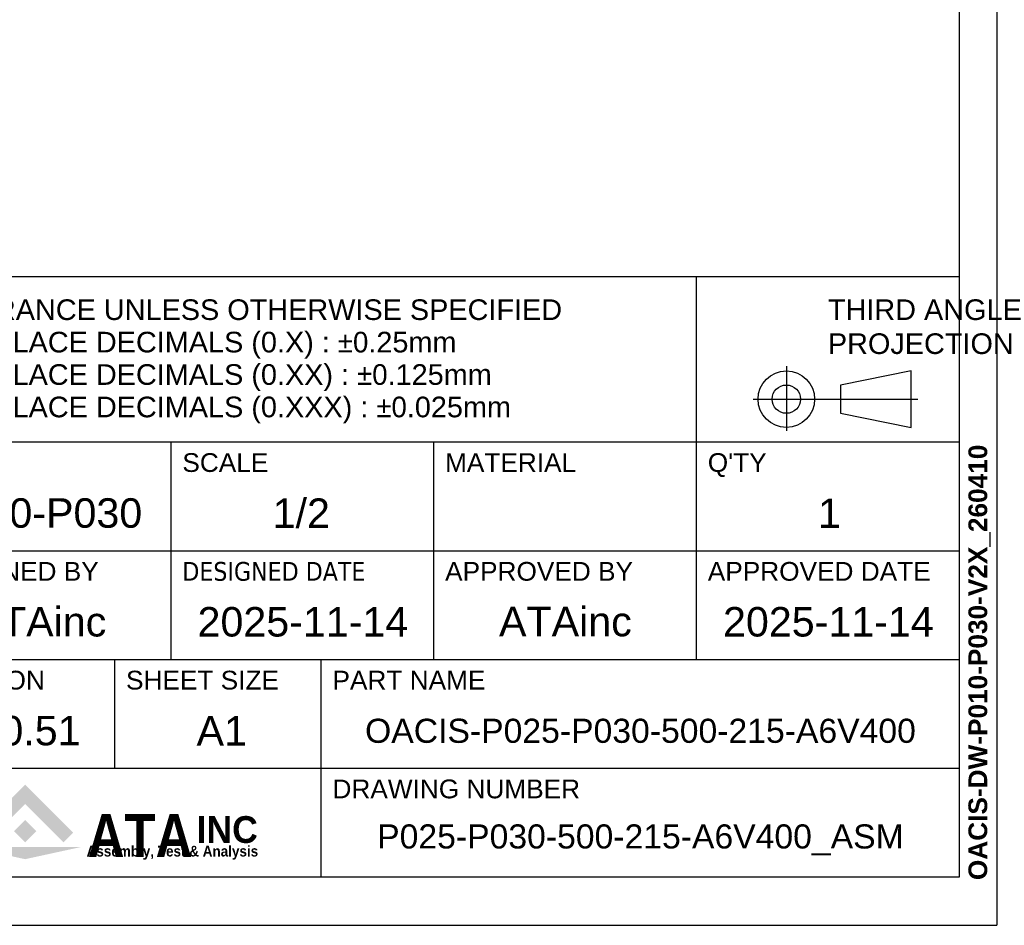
# Model space of a CAD drawing. Extents: x 47048 to 48733, y 14733 to 15921.
# Tile 3 of 19: x 48366 to 48733, y 14733 to 15071. Entities that reach past the tile are written whole.
import ezdxf
from ezdxf.enums import TextEntityAlignment as Align

# ---------------------------------------------------------------- set-up
doc = ezdxf.new("R2010")
doc.units = 0
doc.header["$LTSCALE"] = 25.4
doc.layers.get('0').update_dxf_attribs({"linetype": 'CONTINUOUS'})
doc.layers.add('ATA-TEXT', color=7, linetype='CONTINUOUS')
doc.styles.add('주 문자 (ISO)', font='arial.ttf')

# ---------------------------------------------------------------- blocks, each defined once
blk = doc.blocks.new('ata-Border-A1-002')
at = {"color": 253, "ltscale": 0.5}
for p in [(841, 594), (0, 0)]:
    blk.add_line(p, (841, 0), dxfattribs=at)
for p, q in [((834, 585), (834, 9)), ((834, 9), (7, 9))]:
    blk.add_line(p, q)
blk = doc.blocks.new('ata-Title-A1-002')
for color, points in [(176, [(14.63, 6.49), (12.84, 8.28), (21.79, 17.23), (30.75, 8.28), (28.96, 6.49), (21.79, 13.66)]), (30, [(21.79, 10.66), (23.88, 8.57), (21.79, 6.49), (19.71, 8.57)]), (9, [(32.34, 5.64), (21.79, 3.34), (11.25, 5.64)])]:
    blk.add_hatch(color=color).paths.add_polyline_path(points)
at = {"color": 253}
for p, q in [((196, 112), (0, 112)), ((147, 40.6), (147, 112)), ((196, 112), (196, 0)), ((0, 81.2), (196, 81.2)), ((49, 40.6), (49, 81.2)), ((98, 40.6), (98, 81.2)), ((0, 60.9), (196, 60.9)), ((0, 40.6), (196, 40.6)), ((38.5, 20.3), (38.5, 40.6)), ((77, 0), (77, 40.6)), ((0, 20.3), (196, 20.3)), ((196, 0), (0, 0))]:
    blk.add_line(p, q, dxfattribs=at)
for p, q in [((163.75, 95.32), (163.75, 83.26)), ((187.03, 94.45), (173.85, 91.82)), ((187.03, 83.91), (187.03, 94.45)), ((173.85, 91.82), (173.85, 86.55)), ((157.57, 89.18), (188.27, 89.18)), ((173.85, 86.55), (187.03, 83.91)), ((0, 81.2), (196, 81.2))]:
    blk.add_line(p, q)
for radius in [5.27, 2.64]:
    blk.add_circle((163.75, 89.18), radius)
at = {"char_height": 3.85, "attachment_point": 1, "style": '주 문자 (ISO)'}
for s, insert, line_spacing_factor in [('TOLERANCE UNLESS OTHERWISE SPECIFIED\\P   -. 1 PLACE DECIMALS (0.X) : {\\fAIGDT|b0|i0|c2|p2;`0}.25mm\\P   -. 2 PLACE DECIMALS (0.XX) : {\\fAIGDT|b0|i0|c2|p2;`0}.125mm \\P   -. 3 PLACE DECIMALS (0.XXX) : {\\fAIGDT|b0|i0|c2|p2;`0}.025mm', (2.11, 107.8), 0.942857), ('THIRD ANGLE\\PPROJECTION', (171.5, 107.8), 0.987884)]:
    blk.add_mtext(s, dxfattribs=dict(at, insert=insert, line_spacing_factor=line_spacing_factor))
at = {"char_height": 3.5, "attachment_point": 1, "style": '주 문자 (ISO)'}
for s, insert in [('SCALE', (51.11, 79.1)), ('MATERIAL', (100.1, 79.1)), ("Q'TY", (149.1, 79.1)), ('DESIGNED BY', (2.1, 58.8)), ('{\\fTahoma|b0|i0|c0|p34;DESIGNED \\fTahoma|b0|i0|c129|p34;DATE}', (51.1, 58.8)), ('APPROVED BY', (100.11, 58.8)), ('APPROVED DATE', (149.1, 58.8)), ('REVISION', (2.1, 38.5)), ('SHEET SIZE', (40.6, 38.5)), ('PART NAME', (79.11, 38.5)), ('DRAWING NUMBER', (79.11, 18.2))]:
    blk.add_mtext(s, dxfattribs=dict(at, insert=insert))
at = {"color": 176, "insert": (33.46, 3.77), "char_height": 8, "width": 37.1563, "attachment_point": 7, "line_spacing_factor": 0.5, "style": '주 문자 (ISO)'}
blk.add_mtext('{\\fArial|b1|i0|c0|p34;\\W0.85;ATA}', dxfattribs=at)
at = {"color": 9, "style": '주 문자 (ISO)'}
for s, insert, char_height, attachment_point in [('{\\fArial|b1|i0|c0|p34;\\W0.95;INC}', (53.76, 6.3), 5, 7), ('{\\fArial|b1|i0|c0|p34;\\W0.9;Assembly, Test & Analysis}', (49.25, 5.84), 2, 2)]:
    blk.add_mtext(s, dxfattribs=dict(at, insert=insert, char_height=char_height, attachment_point=attachment_point))
at = {"style": '주 문자 (ISO)'}
for tag, p in [('TYPE_001', (24.5, 67.9)), ('SCALE_001', (73.5, 67.9)), ('MATERIAL_001', (122.5, 67.9)), ('QTY_001', (171.5, 67.9)), ('DESIGNED_BY_001', (24.5, 47.6)), ('APPROVED_BY_001', (122.5, 47.64)), ('APPROVED_DATE_001', (171.5, 47.6)), ('REVISION_001', (19.25, 27.3)), ('SHEET_SIZE_001', (57.75, 27.3)), ('PART_NAME_001', (136.5, 27.3)), ('DRAWING_NUMBER_001', (136.5, 7))]:
    blk.add_attdef(tag, text='', height=5.5, dxfattribs=at).set_placement(p, align=Align.MIDDLE_CENTER)
at = {"color": 7, "style": '주 문자 (ISO)'}
blk.add_attdef('DESIGNED_DATE_001', text='', height=5.5, dxfattribs=at).set_placement((73.5, 47.6), align=Align.MIDDLE_CENTER)

msp = doc.modelspace()

# ---------------------------------------------------------------- block references
at = {"xscale": 2, "yscale": 2, "zscale": 2}
msp.add_blockref('ata-Border-A1-002', (47047.9785069, 14732.8125715), dxfattribs=at)
msp.add_blockref('ata-Border-A1-002', (47047.9785069, 14732.8125715), dxfattribs=at)
ref = msp.add_blockref('ata-Title-A1-002', (48323.9785069, 14750.8125715), dxfattribs=dict(xscale=2, yscale=2, zscale=2))
ref.add_attrib('SCALE_001', '1/2', (48459.8795069, 14881.1180715), dxfattribs={"height": 11, "style": '주 문자 (ISO)'})
ref.add_attrib('TYPE_001', 'P010-P030', (48334.3465069, 14881.1840715), dxfattribs={"height": 11, "style": '주 문자 (ISO)'})
ref.add_attrib('DESIGNED_BY_001', 'ATAinc', (48348.3055069, 14840.6005715), dxfattribs={"height": 11, "style": '주 문자 (ISO)'})
ref.add_attrib('DESIGNED_DATE_001', '2025-11-14', (48431.8625069, 14840.5840715), dxfattribs={"color": 7, "height": 11, "style": '주 문자 (ISO)'})
ref.add_attrib('APPROVED_BY_001', 'ATAinc', (48544.3055069, 14840.6760711), dxfattribs={"height": 11, "style": '주 문자 (ISO)'})
ref.add_attrib('APPROVED_DATE_001', '2025-11-14', (48627.8625069, 14840.5840715), dxfattribs={"height": 11, "style": '주 문자 (ISO)'})
ref.add_attrib('PART_NAME_001', 'OACIS-P025-P030-500-215-A6V400', (48494.3380069, 14800.9125715), dxfattribs={"height": 9, "style": '주 문자 (ISO)'})
ref.add_attrib('DRAWING_NUMBER_001', 'P025-P030-500-215-A6V400_ASM', (48498.8650069, 14761.4825715), dxfattribs={"height": 9, "style": '주 문자 (ISO)'})
ref.add_attrib('QTY_001', '1', (48663.2825069, 14881.0905715), dxfattribs={"height": 11, "style": '주 문자 (ISO)'})
ref.add_attrib('REVISION_001', 'V20.51', (48339.5270069, 14799.9840715), dxfattribs={"height": 11, "style": '주 문자 (ISO)'})
ref.add_attrib('SHEET_SIZE_001', 'A1', (48431.4980069, 14799.8905715), dxfattribs={"color": 7, "height": 11, "style": '주 문자 (ISO)'})

# ---------------------------------------------------------------- texts
at = {"layer": 'ATA-TEXT', "color": 7, "insert": (48719.3994047, 14749.6971058), "char_height": 3.5, "attachment_point": 1, "rotation": 90, "line_spacing_factor": 0.257143, "style": '주 문자 (ISO)'}
msp.add_mtext('{\\fArial|b1|i0|c129|p34;\\H2.00000x;OACIS-DW-P010-P030-V2X_260410}', dxfattribs=at)

doc.saveas('drawing.dxf')
